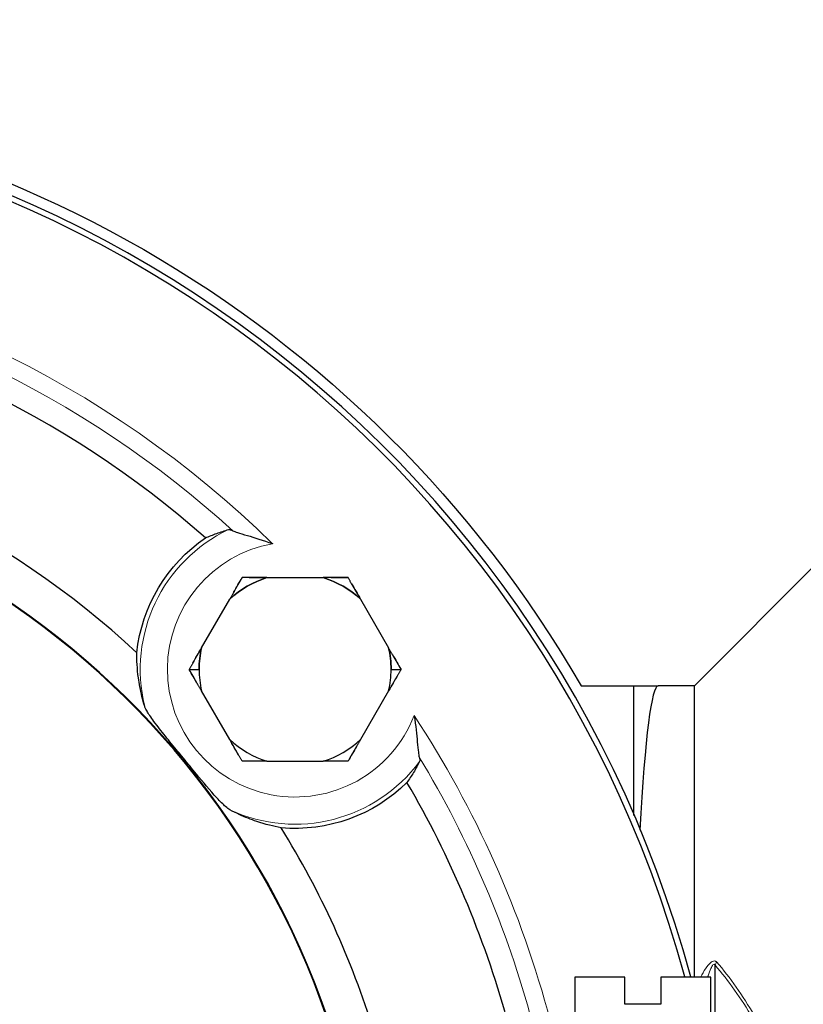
# Model space of a CAD drawing. Header units: millimetres. Extents: x 18 to 610, y -123 to 280.
# Tile 68 of 87: x 477 to 520, y -11 to 43. Entities that reach past the tile are written whole.
import ezdxf

# ---------------------------------------------------------------- set-up
doc = ezdxf.new("R2010")
doc.units = ezdxf.units.MM
doc.linetypes.add('SOLID', pattern=[0])
doc.styles.add('Arial', font='Arial.ttf', dxfattribs={"height": 5})
doc.dimstyles.get("Standard").update_dxf_attribs({"dimtxt": 5, "dimasz": 5, "dimexe": 0.18, "dimexo": 0.0625, "dimgap": 0.09, "dimtad": 0, "dimtih": 1, "dimtoh": 1, "dimdec": 4, "dimzin": 0, "dimdsep": 46, "dimtxsty": 'Arial', "dimcen": 0.09, "dimadec": 0, "dimazin": 0, "dimtfac": 1, "dimtdec": 4, "dimtofl": 0, "dimtmove": 0, "dimatfit": 3, "dimfxl": 0, "dimtolj": 1, "dimtzin": 0, "dimarcsym": 0})

# ---------------------------------------------------------------- blocks, each defined once
blk = doc.blocks.new('*D6')
at = {"color": 0, "lineweight": -2}
for p, q in [((486.476, -81.347), (396.595, 55.183)), ((414.899, 27.379), (483.727, -77.171))]:
    blk.add_line(p, q, dxfattribs=at)
at = {"color": 0}
blk.add_solid([(483.031, -77.629), (484.423, -76.712), (486.476, -81.347)], dxfattribs=at)
at = {"layer": 'Defpoints', "color": 0}
for p in [(414.899, 27.379), (486.476, -81.347)]:
    blk.add_point(p, dxfattribs=at)
at = {"color": 0, "lineweight": 9, "insert": (408.419, 46.661), "char_height": 5, "attachment_point": 5, "rotation": 303.3581, "style": 'Arial'}
blk.add_mtext('\\A1;Ø130.2', dxfattribs=at)
blk = doc.blocks.new('BlockOfViews_4')
at = {"linetype": 'SOLID', "lineweight": 30}
for p, q in [((520.938, 13.009, -39.24), (514.043, 6.103, -39.865)), ((490.438, 12.082, 15.99), (493.551, 12.082, 15.99)), ((486.829, 8.201, 15.99), (488.385, 10.897, 15.99)), ((495.604, 10.897, 15.99), (497.16, 8.201, 15.99)), ((486.144, 7.016, 15.672), (486.694, 7.016, 15.99)), ((497.294, 7.016, 15.99), (497.844, 7.016, 15.672)), ((507.787, 6.116, -9.95), (510.688, 6.116, -9.95)), ((510.688, 6.116, -9.95), (510.688, -1.049, -9.95)), ((510.688, 6.116, -9.95), (512.043, 6.116, -38.95)), ((514.043, 6.103, -39.865), (512.043, 6.116, -38.95)), ((488.385, 3.135, 15.99), (486.829, 5.831, 15.99)), ((497.16, 5.831, 15.99), (495.604, 3.135, 15.99)), ((490.438, 1.95, 15.99), (493.551, 1.95, 15.99)), ((515.185, -12.484, -9.686), (515.185, -9.329, -9.686)), ((507.448, -9.984, 60.65), (507.448, -12.484, 60.582)), ((510.198, -11.484, 64.264), (510.198, -9.984, 64.264)), ((512.198, -9.984, 64.264), (512.198, -11.484, 64.264)), ((514.947, -12.484, 60.582), (514.948, -9.984, 60.65))]:
    blk.add_line(p, q, dxfattribs=at)
at = {"linetype": 'SOLID', "lineweight": 30, "extrusion": (3.55271e-15, 0, -1)}
blk.add_arc((-450.688, -26.984, 9.95), 66, 30.10029, 149.89971, dxfattribs=at)
at = {"linetype": 'SOLID', "lineweight": 30}
for centre, radius, start, end in [((450.688, -26.984, -6.25), 65.4, 15.07441, 348.97592), ((450.688, -26.984, 11.75), 65.086, 15.14938, 348.92124), ((450.688, -26.984, 3.55), 55, 48.6121, 80.846), ((450.688, -26.984, 3.55), 47.75, 46.9947, 82.4634), ((450.688, -26.984, 11.75), 45.553, 13.7041, 175.5936), ((450.688, -26.984, 11.75), 45.519, 13.687, 175.5901), ((491.994, 7.016, 15.99), 5.3, 107.0799, 132.9201), ((491.994, 7.016, 15.99), 5.3, 47.0799, 72.9201), ((491.994, 7.016, 15.99), 5.3, 167.0799, 180), ((491.994, 7.016, 15.99), 5.3, 0, 12.9201), ((491.994, 7.016, 15.99), 5.3, 180, 192.9201), ((491.994, 7.016, 15.99), 5.3, 180, 192.9201), ((491.994, 7.016, 15.99), 5.3, 347.0799, 0), ((491.994, 7.016, 15.99), 5.3, 347.0799, 0), ((491.994, 7.016, 15.99), 5.3, 227.0799, 252.9201), ((491.994, 7.016, 15.99), 5.3, 227.0799, 252.9201), ((491.994, 7.016, 15.99), 5.3, 287.0799, 312.9201), ((491.994, 7.016, 15.99), 5.3, 287.0799, 312.9201), ((450.688, -26.984, 3.55), 55, 15.4868, 30.3041), ((450.688, -26.984, 3.55), 47.75, 17.0475, 31.9215)]:
    blk.add_arc(centre, radius, start, end, dxfattribs=at)
at = {"color": 196, "linetype": 'SOLID', "lineweight": 9}
for centre, radius, start, end in [((450.688, -26.984, 11.75), 57.285, 45.6187, 83.8395), ((491.994, 7.016, 10.302), 8.551, 115.4137, 193.8173), ((450.688, -26.984, 11.75), 57.285, 14.7757, 33.2976), ((491.994, 7.016, 10.302), 8.551, 245.099, 323.5025)]:
    blk.add_arc(centre, radius, start, end, dxfattribs=at)
at = {"color": 196, "linetype": 'SOLID', "lineweight": 9, "extrusion": (0, 0, -1)}
for centre, radius, start, end in [((-450.688, -26.984, -10.924), 56.3, 98.2658, 132.2761), ((-491.994, 7.016, -11.75), 7.051, 201.2111, 79.8727), ((-450.688, -26.984, -10.924), 56.3, 148.8077, 165.0754)]:
    blk.add_arc(centre, radius, start, end, dxfattribs=at)
at = {"linetype": 'SOLID', "lineweight": 30, "extrusion": (-2.45015e-16, 0, -1)}
for start, end in [(6.0047, 55.7629), (225.3209, 275.0791)]:
    blk.add_arc((-491.994, 7.016, -3.55), 8.786, start, end, dxfattribs=at)
at = {"linetype": 'SOLID', "lineweight": 30, "extrusion": (0, 0, -1)}
for start, end in [(47.0799, 72.9201), (107.0799, 132.9201), (0, 12.9201), (167.0799, 180)]:
    blk.add_arc((-491.994, 7.016, -15.99), 5.3, start, end, dxfattribs=at)
at = {"linetype": 'SOLID', "lineweight": 30, "extrusion": (-0.866025, 0.5, -9.51527e-13)}
blk.add_arc((-251.508, 3.738, -417.505), 12.435, 101.8388, 106.3028, dxfattribs=at)
at = {"linetype": 'SOLID', "lineweight": 30, "extrusion": (1.18332e-12, 1, -5.09917e-12)}
blk.add_arc((-492.56, 3.738, 12.082), 12.435, 75.5633, 80.1731, dxfattribs=at)
at = {"linetype": 'SOLID', "lineweight": 30, "extrusion": (-1.18332e-12, 1, -5.09917e-12)}
blk.add_arc((-491.429, 3.738, 12.082), 12.435, 101.8389, 106.3028, dxfattribs=at)
at = {"linetype": 'SOLID', "lineweight": 30, "extrusion": (0.866025, 0.5, -5.62356e-12)}
blk.add_arc((-240.487, 3.738, 434.654), 12.435, 75.5633, 80.1731, dxfattribs=at)
at = {"linetype": 'SOLID', "lineweight": 30, "extrusion": (-0.866025, 0.5, 7.44699e-12)}
blk.add_arc((-252.639, 3.738, -417.505), 12.435, 75.5632, 80.1731, dxfattribs=at)
at = {"linetype": 'SOLID', "lineweight": 30, "extrusion": (0.866025, 0.5, -1.09426e-11)}
blk.add_arc((-239.355, 3.738, 434.654), 12.435, 101.8389, 106.3028, dxfattribs=at)
at = {"linetype": 'SOLID', "lineweight": 30, "extrusion": (-0.866025, -0.5, 9.12311e-12)}
blk.add_arc((240.487, 3.738, -424.521), 12.435, 101.8389, 106.3028, dxfattribs=at)
at = {"linetype": 'SOLID', "lineweight": 30, "extrusion": (0.866025, -0.5, 8.65531e-12)}
blk.add_arc((251.508, 3.738, 427.638), 12.435, 75.5632, 80.1731, dxfattribs=at)
at = {"linetype": 'SOLID', "lineweight": 30, "extrusion": (-1, 0, 0)}
blk.add_arc((26.984, -38.95, -514.043), 33.1, 120.9173, 181.584, dxfattribs=at)
at = {"linetype": 'SOLID', "lineweight": 30, "extrusion": (-0.866025, -0.5, 2.99193e-12)}
blk.add_arc((239.355, 3.738, -424.521), 12.435, 75.5633, 80.1731, dxfattribs=at)
at = {"linetype": 'SOLID', "lineweight": 30, "extrusion": (0.866025, -0.5, -2.16781e-12)}
blk.add_arc((252.639, 3.738, 427.638), 12.435, 101.8388, 106.3028, dxfattribs=at)
at = {"linetype": 'SOLID', "lineweight": 30, "extrusion": (-1.18332e-12, -1, 5.09917e-12)}
blk.add_arc((492.56, 3.738, -1.95), 12.435, 101.8388, 106.3028, dxfattribs=at)
at = {"linetype": 'SOLID', "lineweight": 30, "extrusion": (1.18332e-12, -1, 5.09917e-12)}
blk.add_arc((491.429, 3.738, -1.95), 12.435, 75.5633, 80.1731, dxfattribs=at)
at = {"color": 196, "linetype": 'SOLID', "lineweight": 9, "extrusion": (0.415801, -0.474983, 0.775565)}
blk.add_arc((381.825, -275.113, 211.133), 0.5, 106.8589, 131.5394, dxfattribs=at)
at = {"linetype": 'SOLID', "lineweight": 30, "extrusion": (0, -1, 5.32907e-15)}
for start, end in [(105.466, 180), (0, 74.534)]:
    blk.add_arc((511.198, 60.65, 9.984), 3.75, start, end, dxfattribs=at)
at = {"linetype": 'SOLID', "lineweight": 30, "extrusion": (0.453108, 0.891456, 0)}
blk.add_arc((-463.476, -10.45, 224.174), 0.5, 37.514, 37.7054, dxfattribs=at)
at = {"linetype": 'SOLID', "lineweight": 30, "extrusion": (0, -1, 2.4869e-14)}
blk.add_arc((511.198, 60.65, 11.484), 3.75, 74.534, 105.466, dxfattribs=at)
at = {"linetype": 'SOLID', "lineweight": 30, "extrusion": (0.998909, -9.11236e-18, 0.046694)}
blk.add_ellipse((512.043, -26.984, -38.95), major_axis=(1.547, 0, -33.1), ratio=0.998909, start_param=1.570796, end_param=2.279874, dxfattribs=at)
at = {"linetype": 'SOLID', "lineweight": 30}
for points, knots in [([(487.051, 14.28, 3.55), (487.244, 14.365, 4.637), (487.453, 14.45, 5.784), (487.885, 14.606, 8.075), (488.108, 14.678, 9.219), (488.325, 14.739, 10.302)], [0.996678, 0.996678, 0.996678, 0.996678, 4.184941, 4.184941, 7.370096, 7.370096, 7.370096, 7.370096]), ([(488.325, 14.739, 10.302), (488.347, 14.745, 10.411), (488.378, 14.743, 10.518), (488.457, 14.721, 10.727), (488.506, 14.701, 10.828), (488.561, 14.673, 10.924)], [0, 0, 0, 0, 0.3334746, 0.3334746, 0.6740164, 0.6740164, 0.6740164, 0.6740164]), ([(488.561, 14.673, 10.924), (488.624, 14.642, 11.032), (488.711, 14.61, 11.127), (488.952, 14.53, 11.329), (489.139, 14.475, 11.436), (489.744, 14.296, 11.668), (490.217, 14.154, 11.749), (490.745, 13.961, 11.75), (490.75, 13.959, 11.75), (490.754, 13.958, 11.75)], [-3.3142, -3.3142, -3.3142, -3.3142, -2.655402, -2.655402, -1.671437, -1.671437, 0, 0, 0.015079, 0.015079, 0.015079, 0.015079]), ([(489.069, 12.082, 15.672), (489.058, 12.062, 15.679), (489.046, 12.041, 15.686), (489.022, 12, 15.7), (489.01, 11.98, 15.706), (488.986, 11.938, 15.719), (488.974, 11.918, 15.726), (488.951, 11.877, 15.739), (488.939, 11.856, 15.745), (488.915, 11.815, 15.758), (488.903, 11.794, 15.764), (488.879, 11.753, 15.777), (488.867, 11.732, 15.783), (488.843, 11.691, 15.795), (488.831, 11.67, 15.801), (488.807, 11.628, 15.813), (488.795, 11.608, 15.819), (488.771, 11.566, 15.831), (488.759, 11.545, 15.836), (488.735, 11.504, 15.848), (488.723, 11.483, 15.853), (488.699, 11.441, 15.865), (488.687, 11.421, 15.87), (488.663, 11.379, 15.881), (488.651, 11.358, 15.886), (488.627, 11.316, 15.897), (488.615, 11.296, 15.902), (488.591, 11.254, 15.912), (488.579, 11.233, 15.917), (488.555, 11.191, 15.927), (488.543, 11.17, 15.932), (488.518, 11.128, 15.941), (488.506, 11.107, 15.946), (488.482, 11.065, 15.955), (488.47, 11.044, 15.96), (488.446, 11.002, 15.969), (488.434, 10.981, 15.973), (488.409, 10.939, 15.982), (488.397, 10.918, 15.986), (488.385, 10.897, 15.99)], [0, 0, 0, 0, 0.042359, 0.042359, 0.0847181, 0.0847181, 0.1270771, 0.1270771, 0.1694361, 0.1694361, 0.2117951, 0.2117951, 0.2541542, 0.2541542, 0.2965132, 0.2965132, 0.3388722, 0.3388722, 0.3812312, 0.3812312, 0.4235903, 0.4235903, 0.4659493, 0.4659493, 0.5083083, 0.5083083, 0.5506673, 0.5506673, 0.5930264, 0.5930264, 0.6353854, 0.6353854, 0.6777444, 0.6777444, 0.7201034, 0.7201034, 0.7624625, 0.7624625, 0.8048215, 0.8048215, 0.8048215, 0.8048215]), ([(490.438, 12.082, 15.99), (490.413, 12.082, 15.986), (490.389, 12.082, 15.982), (490.341, 12.082, 15.973), (490.316, 12.082, 15.969), (490.268, 12.082, 15.96), (490.244, 12.082, 15.955), (490.195, 12.082, 15.946), (490.171, 12.082, 15.941), (490.123, 12.082, 15.932), (490.099, 12.082, 15.927), (490.05, 12.082, 15.917), (490.026, 12.082, 15.912), (489.978, 12.082, 15.902), (489.954, 12.082, 15.897), (489.906, 12.082, 15.886), (489.882, 12.082, 15.881), (489.834, 12.082, 15.87), (489.81, 12.082, 15.864), (489.761, 12.082, 15.853), (489.737, 12.082, 15.848), (489.689, 12.082, 15.836), (489.665, 12.082, 15.831), (489.618, 12.082, 15.819), (489.594, 12.082, 15.813), (489.546, 12.082, 15.801), (489.522, 12.082, 15.795), (489.474, 12.082, 15.783), (489.45, 12.082, 15.777), (489.402, 12.082, 15.764), (489.378, 12.082, 15.758), (489.331, 12.082, 15.745), (489.307, 12.082, 15.739), (489.259, 12.082, 15.726), (489.236, 12.082, 15.719), (489.188, 12.082, 15.706), (489.164, 12.082, 15.7), (489.117, 12.082, 15.686), (489.093, 12.082, 15.679), (489.069, 12.082, 15.672)], [0, 0, 0, 0, 0.0280098, 0.0280098, 0.0560196, 0.0560196, 0.0840294, 0.0840294, 0.1120392, 0.1120392, 0.1400489, 0.1400489, 0.1680587, 0.1680587, 0.1960685, 0.1960685, 0.2240783, 0.2240783, 0.2520881, 0.2520881, 0.2800979, 0.2800979, 0.3081077, 0.3081077, 0.3361175, 0.3361175, 0.3641273, 0.3641273, 0.3921371, 0.3921371, 0.4201468, 0.4201468, 0.4481566, 0.4481566, 0.4761664, 0.4761664, 0.5041762, 0.5041762, 0.532186, 0.532186, 0.532186, 0.532186]), ([(494.919, 12.082, 15.672), (494.896, 12.082, 15.679), (494.872, 12.082, 15.686), (494.825, 12.082, 15.7), (494.801, 12.082, 15.706), (494.753, 12.082, 15.719), (494.729, 12.082, 15.726), (494.682, 12.082, 15.739), (494.658, 12.082, 15.745), (494.61, 12.082, 15.758), (494.586, 12.082, 15.764), (494.539, 12.082, 15.777), (494.515, 12.082, 15.783), (494.467, 12.082, 15.795), (494.443, 12.082, 15.801), (494.395, 12.082, 15.813), (494.371, 12.082, 15.819), (494.323, 12.082, 15.831), (494.299, 12.082, 15.836), (494.251, 12.082, 15.848), (494.227, 12.082, 15.853), (494.179, 12.082, 15.864), (494.155, 12.082, 15.87), (494.107, 12.082, 15.881), (494.083, 12.082, 15.886), (494.035, 12.082, 15.897), (494.011, 12.082, 15.902), (493.963, 12.082, 15.912), (493.938, 12.082, 15.917), (493.89, 12.082, 15.927), (493.866, 12.082, 15.932), (493.818, 12.082, 15.941), (493.794, 12.082, 15.946), (493.745, 12.082, 15.955), (493.721, 12.082, 15.96), (493.672, 12.082, 15.969), (493.648, 12.082, 15.973), (493.6, 12.082, 15.982), (493.575, 12.082, 15.986), (493.551, 12.082, 15.99)], [0, 0, 0, 0, 0.0423631, 0.0423631, 0.0847261, 0.0847261, 0.1270892, 0.1270892, 0.1694523, 0.1694523, 0.2118154, 0.2118154, 0.2541784, 0.2541784, 0.2965415, 0.2965415, 0.3389046, 0.3389046, 0.3812676, 0.3812676, 0.4236307, 0.4236307, 0.4659938, 0.4659938, 0.5083568, 0.5083568, 0.5507199, 0.5507199, 0.593083, 0.593083, 0.6354461, 0.6354461, 0.6778091, 0.6778091, 0.7201722, 0.7201722, 0.7625353, 0.7625353, 0.8048983, 0.8048983, 0.8048983, 0.8048983]), ([(495.604, 10.897, 15.99), (495.591, 10.918, 15.986), (495.579, 10.939, 15.982), (495.555, 10.981, 15.973), (495.543, 11.002, 15.969), (495.519, 11.044, 15.96), (495.507, 11.065, 15.955), (495.482, 11.107, 15.946), (495.47, 11.128, 15.941), (495.446, 11.17, 15.932), (495.434, 11.191, 15.927), (495.41, 11.233, 15.917), (495.398, 11.254, 15.912), (495.374, 11.296, 15.902), (495.362, 11.316, 15.897), (495.338, 11.358, 15.886), (495.326, 11.379, 15.881), (495.302, 11.421, 15.87), (495.29, 11.441, 15.864), (495.266, 11.483, 15.853), (495.254, 11.504, 15.848), (495.23, 11.545, 15.836), (495.218, 11.566, 15.831), (495.194, 11.608, 15.819), (495.182, 11.628, 15.813), (495.158, 11.67, 15.801), (495.146, 11.691, 15.795), (495.122, 11.732, 15.783), (495.11, 11.753, 15.777), (495.086, 11.794, 15.764), (495.074, 11.815, 15.758), (495.05, 11.856, 15.745), (495.038, 11.877, 15.739), (495.014, 11.918, 15.726), (495.002, 11.938, 15.719), (494.979, 11.98, 15.706), (494.967, 12, 15.7), (494.943, 12.041, 15.686), (494.931, 12.062, 15.679), (494.919, 12.082, 15.672)], [0, 0, 0, 0, 0.0280135, 0.0280135, 0.056027, 0.056027, 0.0840405, 0.0840405, 0.112054, 0.112054, 0.1400675, 0.1400675, 0.1680811, 0.1680811, 0.1960946, 0.1960946, 0.2241081, 0.2241081, 0.2521216, 0.2521216, 0.2801351, 0.2801351, 0.3081486, 0.3081486, 0.3361621, 0.3361621, 0.3641756, 0.3641756, 0.3921891, 0.3921891, 0.4202026, 0.4202026, 0.4482162, 0.4482162, 0.4762297, 0.4762297, 0.5042432, 0.5042432, 0.5322567, 0.5322567, 0.5322567, 0.5322567]), ([(486.829, 8.201, 15.99), (486.816, 8.18, 15.986), (486.804, 8.159, 15.982), (486.78, 8.117, 15.973), (486.768, 8.096, 15.969), (486.744, 8.054, 15.96), (486.731, 8.033, 15.955), (486.707, 7.991, 15.946), (486.695, 7.97, 15.941), (486.671, 7.928, 15.932), (486.659, 7.907, 15.927), (486.635, 7.866, 15.917), (486.623, 7.845, 15.912), (486.599, 7.803, 15.902), (486.587, 7.782, 15.897), (486.562, 7.74, 15.886), (486.55, 7.72, 15.881), (486.526, 7.678, 15.87), (486.514, 7.657, 15.864), (486.49, 7.615, 15.853), (486.478, 7.595, 15.848), (486.454, 7.553, 15.836), (486.442, 7.532, 15.831), (486.418, 7.491, 15.819), (486.406, 7.47, 15.813), (486.382, 7.429, 15.801), (486.37, 7.408, 15.795), (486.347, 7.367, 15.783), (486.335, 7.346, 15.777), (486.311, 7.304, 15.764), (486.299, 7.284, 15.758), (486.275, 7.242, 15.745), (486.263, 7.222, 15.739), (486.239, 7.181, 15.726), (486.227, 7.16, 15.719), (486.204, 7.119, 15.706), (486.192, 7.098, 15.7), (486.168, 7.057, 15.686), (486.156, 7.037, 15.679), (486.144, 7.016, 15.672)], [0, 0, 0, 0, 0.0280169, 0.0280169, 0.0560337, 0.0560337, 0.0840506, 0.0840506, 0.1120674, 0.1120674, 0.1400843, 0.1400843, 0.1681012, 0.1681012, 0.196118, 0.196118, 0.2241349, 0.2241349, 0.2521517, 0.2521517, 0.2801686, 0.2801686, 0.3081855, 0.3081855, 0.3362023, 0.3362023, 0.3642192, 0.3642192, 0.392236, 0.392236, 0.4202529, 0.4202529, 0.4482698, 0.4482698, 0.4762866, 0.4762866, 0.5043035, 0.5043035, 0.5323203, 0.5323203, 0.5323203, 0.5323203]), ([(497.844, 7.016, 15.672), (497.833, 7.037, 15.679), (497.821, 7.057, 15.686), (497.797, 7.098, 15.7), (497.785, 7.119, 15.706), (497.761, 7.16, 15.719), (497.749, 7.181, 15.726), (497.726, 7.222, 15.739), (497.714, 7.243, 15.745), (497.69, 7.284, 15.758), (497.678, 7.304, 15.764), (497.654, 7.346, 15.777), (497.642, 7.367, 15.783), (497.618, 7.408, 15.795), (497.606, 7.429, 15.801), (497.582, 7.47, 15.813), (497.57, 7.491, 15.819), (497.546, 7.532, 15.831), (497.534, 7.553, 15.836), (497.51, 7.595, 15.848), (497.498, 7.616, 15.853), (497.474, 7.657, 15.864), (497.462, 7.678, 15.87), (497.438, 7.72, 15.881), (497.426, 7.74, 15.886), (497.402, 7.782, 15.897), (497.39, 7.803, 15.902), (497.366, 7.845, 15.912), (497.354, 7.866, 15.917), (497.33, 7.907, 15.927), (497.318, 7.928, 15.932), (497.294, 7.97, 15.941), (497.281, 7.991, 15.946), (497.257, 8.033, 15.955), (497.245, 8.054, 15.96), (497.221, 8.096, 15.969), (497.209, 8.117, 15.973), (497.185, 8.159, 15.982), (497.172, 8.18, 15.986), (497.16, 8.201, 15.99)], [0, 0, 0, 0, 0.0423557, 0.0423557, 0.0847113, 0.0847113, 0.127067, 0.127067, 0.1694227, 0.1694227, 0.2117784, 0.2117784, 0.254134, 0.254134, 0.2964897, 0.2964897, 0.3388454, 0.3388454, 0.3812011, 0.3812011, 0.4235567, 0.4235567, 0.4659124, 0.4659124, 0.5082681, 0.5082681, 0.5506237, 0.5506237, 0.5929794, 0.5929794, 0.6353351, 0.6353351, 0.6776908, 0.6776908, 0.7200464, 0.7200464, 0.7624021, 0.7624021, 0.8047578, 0.8047578, 0.8047578, 0.8047578]), ([(483.691, 4.974, 10.302), (483.634, 5.16, 9.973), (483.584, 5.341, 9.634), (483.45, 5.881, 8.571), (483.387, 6.225, 7.823), (483.275, 7.057, 5.892), (483.253, 7.519, 4.694), (483.256, 7.935, 3.55)], [1.168477, 1.168477, 1.168477, 1.168477, 2.276586, 2.276586, 4.553172, 4.553172, 8.066053, 8.066053, 8.066053, 8.066053]), ([(486.829, 5.831, 15.99), (486.816, 5.852, 15.986), (486.804, 5.873, 15.982), (486.78, 5.915, 15.973), (486.768, 5.936, 15.969), (486.744, 5.978, 15.96), (486.731, 5.999, 15.955), (486.707, 6.041, 15.946), (486.695, 6.062, 15.941), (486.671, 6.104, 15.932), (486.659, 6.125, 15.927), (486.635, 6.167, 15.917), (486.623, 6.188, 15.912), (486.599, 6.229, 15.902), (486.587, 6.25, 15.897), (486.562, 6.292, 15.886), (486.55, 6.313, 15.881), (486.526, 6.354, 15.87), (486.514, 6.375, 15.864), (486.49, 6.417, 15.853), (486.478, 6.438, 15.848), (486.454, 6.479, 15.836), (486.442, 6.5, 15.831), (486.418, 6.541, 15.819), (486.406, 6.562, 15.813), (486.382, 6.604, 15.801), (486.37, 6.624, 15.795), (486.347, 6.666, 15.783), (486.335, 6.686, 15.777), (486.311, 6.728, 15.764), (486.299, 6.748, 15.758), (486.275, 6.79, 15.745), (486.263, 6.81, 15.739), (486.239, 6.852, 15.726), (486.227, 6.872, 15.719), (486.204, 6.913, 15.706), (486.192, 6.934, 15.7), (486.168, 6.975, 15.686), (486.156, 6.996, 15.679), (486.144, 7.016, 15.672)], [0, 0, 0, 0, 0.0280169, 0.0280169, 0.0560337, 0.0560337, 0.0840506, 0.0840506, 0.1120674, 0.1120674, 0.1400843, 0.1400843, 0.1681012, 0.1681012, 0.196118, 0.196118, 0.2241349, 0.2241349, 0.2521517, 0.2521517, 0.2801686, 0.2801686, 0.3081855, 0.3081855, 0.3362023, 0.3362023, 0.3642192, 0.3642192, 0.392236, 0.392236, 0.4202529, 0.4202529, 0.4482698, 0.4482698, 0.4762866, 0.4762866, 0.5043035, 0.5043035, 0.5323203, 0.5323203, 0.5323203, 0.5323203]), ([(497.844, 7.016, 15.672), (497.833, 6.996, 15.679), (497.821, 6.975, 15.686), (497.797, 6.934, 15.7), (497.785, 6.913, 15.706), (497.761, 6.872, 15.719), (497.749, 6.852, 15.726), (497.726, 6.81, 15.739), (497.714, 6.79, 15.745), (497.69, 6.748, 15.758), (497.678, 6.728, 15.764), (497.654, 6.686, 15.777), (497.642, 6.666, 15.783), (497.618, 6.624, 15.795), (497.606, 6.604, 15.801), (497.582, 6.562, 15.813), (497.57, 6.541, 15.819), (497.546, 6.5, 15.831), (497.534, 6.479, 15.836), (497.51, 6.438, 15.848), (497.498, 6.417, 15.853), (497.474, 6.375, 15.864), (497.462, 6.354, 15.87), (497.438, 6.313, 15.881), (497.426, 6.292, 15.886), (497.402, 6.25, 15.897), (497.39, 6.229, 15.902), (497.366, 6.187, 15.912), (497.354, 6.167, 15.917), (497.33, 6.125, 15.927), (497.318, 6.104, 15.932), (497.294, 6.062, 15.941), (497.281, 6.041, 15.946), (497.257, 5.999, 15.955), (497.245, 5.978, 15.96), (497.221, 5.936, 15.969), (497.209, 5.915, 15.973), (497.185, 5.873, 15.982), (497.172, 5.852, 15.986), (497.16, 5.831, 15.99)], [0, 0, 0, 0, 0.0423557, 0.0423557, 0.0847113, 0.0847113, 0.127067, 0.127067, 0.1694227, 0.1694227, 0.2117784, 0.2117784, 0.254134, 0.254134, 0.2964897, 0.2964897, 0.3388454, 0.3388454, 0.3812011, 0.3812011, 0.4235567, 0.4235567, 0.4659124, 0.4659124, 0.5082681, 0.5082681, 0.5506237, 0.5506237, 0.5929794, 0.5929794, 0.6353351, 0.6353351, 0.6776908, 0.6776908, 0.7200464, 0.7200464, 0.7624021, 0.7624021, 0.8047578, 0.8047578, 0.8047578, 0.8047578]), ([(488.394, -0.74, 10.302), (488.325, -0.702, 10.435), (488.242, -0.638, 10.553), (488.028, -0.452, 10.803), (487.868, -0.293, 10.947), (487.309, 0.316, 11.296), (486.91, 0.797, 11.405), (486.429, 1.378, 11.473), (486.311, 1.521, 11.485), (486.13, 1.741, 11.496), (486.066, 1.818, 11.498), (485.95, 1.96, 11.5), (485.897, 2.024, 11.501), (485.783, 2.162, 11.499), (485.723, 2.236, 11.497), (485.56, 2.434, 11.489), (485.457, 2.559, 11.48), (485.236, 2.829, 11.452), (485.115, 2.976, 11.432), (484.777, 3.392, 11.355), (484.554, 3.672, 11.28), (484.137, 4.218, 11.044), (483.989, 4.431, 10.902), (483.838, 4.671, 10.693), (483.795, 4.745, 10.618), (483.73, 4.872, 10.464), (483.706, 4.927, 10.386), (483.691, 4.974, 10.302)], [0, 0, 0, 0, 0.463384, 0.463384, 1.12887, 1.12887, 2.310299, 2.310299, 2.689403, 2.689403, 2.896978, 2.896978, 3.068045, 3.068045, 3.26456, 3.26456, 3.596541, 3.596541, 3.986816, 3.986816, 4.713108, 4.713108, 5.482845, 5.482845, 5.847384, 5.847384, 6.161059, 6.161059, 6.161059, 6.161059]), ([(498.568, 4.465, 11.75), (498.569, 4.46, 11.75), (498.57, 4.455, 11.75), (498.657, 3.9, 11.749), (498.706, 3.409, 11.668), (498.765, 2.78, 11.436), (498.783, 2.586, 11.329), (498.815, 2.334, 11.127), (498.83, 2.243, 11.032), (498.849, 2.175, 10.924)], [-1.965118, -1.965118, -1.965118, -1.965118, -1.956218, -1.956218, -0.969671, -0.969671, -0.388896, -0.388896, -0.000048, -0.000048, -0.000048, -0.000048]), ([(489.069, 1.95, 15.672), (489.058, 1.97, 15.679), (489.046, 1.991, 15.686), (489.022, 2.032, 15.7), (489.01, 2.053, 15.706), (488.986, 2.094, 15.719), (488.974, 2.114, 15.726), (488.951, 2.156, 15.739), (488.939, 2.176, 15.745), (488.915, 2.218, 15.758), (488.903, 2.238, 15.764), (488.879, 2.28, 15.777), (488.867, 2.3, 15.783), (488.843, 2.342, 15.795), (488.831, 2.362, 15.801), (488.807, 2.404, 15.813), (488.795, 2.425, 15.819), (488.771, 2.466, 15.831), (488.759, 2.487, 15.836), (488.735, 2.528, 15.848), (488.723, 2.549, 15.853), (488.699, 2.591, 15.865), (488.687, 2.612, 15.87), (488.663, 2.653, 15.881), (488.651, 2.674, 15.886), (488.627, 2.716, 15.897), (488.615, 2.737, 15.902), (488.591, 2.778, 15.912), (488.579, 2.799, 15.917), (488.555, 2.841, 15.927), (488.543, 2.862, 15.932), (488.518, 2.904, 15.941), (488.506, 2.925, 15.946), (488.482, 2.967, 15.955), (488.47, 2.988, 15.96), (488.446, 3.03, 15.969), (488.434, 3.051, 15.973), (488.409, 3.093, 15.982), (488.397, 3.114, 15.986), (488.385, 3.135, 15.99)], [0, 0, 0, 0, 0.042359, 0.042359, 0.0847181, 0.0847181, 0.1270771, 0.1270771, 0.1694361, 0.1694361, 0.2117951, 0.2117951, 0.2541542, 0.2541542, 0.2965132, 0.2965132, 0.3388722, 0.3388722, 0.3812312, 0.3812312, 0.4235903, 0.4235903, 0.4659493, 0.4659493, 0.5083083, 0.5083083, 0.5506673, 0.5506673, 0.5930264, 0.5930264, 0.6353854, 0.6353854, 0.6777444, 0.6777444, 0.7201034, 0.7201034, 0.7624625, 0.7624625, 0.8048215, 0.8048215, 0.8048215, 0.8048215]), ([(495.604, 3.135, 15.99), (495.591, 3.114, 15.986), (495.579, 3.093, 15.982), (495.555, 3.051, 15.973), (495.543, 3.03, 15.969), (495.519, 2.988, 15.96), (495.507, 2.967, 15.955), (495.482, 2.925, 15.946), (495.47, 2.904, 15.941), (495.446, 2.862, 15.932), (495.434, 2.841, 15.927), (495.41, 2.799, 15.917), (495.398, 2.778, 15.912), (495.374, 2.737, 15.902), (495.362, 2.716, 15.897), (495.338, 2.674, 15.886), (495.326, 2.653, 15.881), (495.302, 2.612, 15.87), (495.29, 2.591, 15.864), (495.266, 2.549, 15.853), (495.254, 2.528, 15.848), (495.23, 2.487, 15.836), (495.218, 2.466, 15.831), (495.194, 2.425, 15.819), (495.182, 2.404, 15.813), (495.158, 2.362, 15.801), (495.146, 2.342, 15.795), (495.122, 2.3, 15.783), (495.11, 2.28, 15.777), (495.086, 2.238, 15.764), (495.074, 2.218, 15.758), (495.05, 2.176, 15.745), (495.038, 2.156, 15.739), (495.014, 2.114, 15.726), (495.002, 2.094, 15.719), (494.979, 2.053, 15.706), (494.967, 2.032, 15.7), (494.943, 1.991, 15.686), (494.931, 1.97, 15.679), (494.919, 1.95, 15.672)], [0, 0, 0, 0, 0.0280135, 0.0280135, 0.056027, 0.056027, 0.0840405, 0.0840405, 0.112054, 0.112054, 0.1400675, 0.1400675, 0.1680811, 0.1680811, 0.1960946, 0.1960946, 0.2241081, 0.2241081, 0.2521216, 0.2521216, 0.2801351, 0.2801351, 0.3081486, 0.3081486, 0.3361621, 0.3361621, 0.3641756, 0.3641756, 0.3921891, 0.3921891, 0.4202026, 0.4202026, 0.4482162, 0.4482162, 0.4762297, 0.4762297, 0.5042432, 0.5042432, 0.5322567, 0.5322567, 0.5322567, 0.5322567]), ([(490.438, 1.95, 15.99), (490.413, 1.95, 15.986), (490.389, 1.95, 15.982), (490.341, 1.95, 15.973), (490.316, 1.95, 15.969), (490.268, 1.95, 15.96), (490.244, 1.95, 15.955), (490.195, 1.95, 15.946), (490.171, 1.95, 15.941), (490.123, 1.95, 15.932), (490.099, 1.95, 15.927), (490.05, 1.95, 15.917), (490.026, 1.95, 15.912), (489.978, 1.95, 15.902), (489.954, 1.95, 15.897), (489.906, 1.95, 15.886), (489.882, 1.95, 15.881), (489.834, 1.95, 15.87), (489.81, 1.95, 15.864), (489.761, 1.95, 15.853), (489.737, 1.95, 15.848), (489.689, 1.95, 15.836), (489.665, 1.95, 15.831), (489.618, 1.95, 15.819), (489.594, 1.95, 15.813), (489.546, 1.95, 15.801), (489.522, 1.95, 15.795), (489.474, 1.95, 15.783), (489.45, 1.95, 15.777), (489.402, 1.95, 15.764), (489.378, 1.95, 15.758), (489.331, 1.95, 15.745), (489.307, 1.95, 15.739), (489.259, 1.95, 15.726), (489.236, 1.95, 15.719), (489.188, 1.95, 15.706), (489.164, 1.95, 15.7), (489.117, 1.95, 15.686), (489.093, 1.95, 15.679), (489.069, 1.95, 15.672)], [0, 0, 0, 0, 0.0280098, 0.0280098, 0.0560196, 0.0560196, 0.0840294, 0.0840294, 0.1120392, 0.1120392, 0.1400489, 0.1400489, 0.1680587, 0.1680587, 0.1960685, 0.1960685, 0.2240783, 0.2240783, 0.2520881, 0.2520881, 0.2800979, 0.2800979, 0.3081077, 0.3081077, 0.3361175, 0.3361175, 0.3641273, 0.3641273, 0.3921371, 0.3921371, 0.4201468, 0.4201468, 0.4481566, 0.4481566, 0.4761664, 0.4761664, 0.5041762, 0.5041762, 0.532186, 0.532186, 0.532186, 0.532186]), ([(494.919, 1.95, 15.672), (494.896, 1.95, 15.679), (494.872, 1.95, 15.686), (494.825, 1.95, 15.7), (494.801, 1.95, 15.706), (494.753, 1.95, 15.719), (494.729, 1.95, 15.726), (494.682, 1.95, 15.739), (494.658, 1.95, 15.745), (494.61, 1.95, 15.758), (494.586, 1.95, 15.764), (494.539, 1.95, 15.777), (494.515, 1.95, 15.783), (494.467, 1.95, 15.795), (494.443, 1.95, 15.801), (494.395, 1.95, 15.813), (494.371, 1.95, 15.819), (494.323, 1.95, 15.831), (494.299, 1.95, 15.836), (494.251, 1.95, 15.848), (494.227, 1.95, 15.853), (494.179, 1.95, 15.864), (494.155, 1.95, 15.87), (494.107, 1.95, 15.881), (494.083, 1.95, 15.886), (494.035, 1.95, 15.897), (494.011, 1.95, 15.902), (493.963, 1.95, 15.912), (493.938, 1.95, 15.917), (493.89, 1.95, 15.927), (493.866, 1.95, 15.932), (493.818, 1.95, 15.941), (493.794, 1.95, 15.946), (493.745, 1.95, 15.955), (493.721, 1.95, 15.96), (493.672, 1.95, 15.969), (493.648, 1.95, 15.973), (493.6, 1.95, 15.982), (493.575, 1.95, 15.986), (493.551, 1.95, 15.99)], [0, 0, 0, 0, 0.0423631, 0.0423631, 0.0847261, 0.0847261, 0.1270892, 0.1270892, 0.1694523, 0.1694523, 0.2118154, 0.2118154, 0.2541784, 0.2541784, 0.2965415, 0.2965415, 0.3389046, 0.3389046, 0.3812676, 0.3812676, 0.4236307, 0.4236307, 0.4659938, 0.4659938, 0.5083568, 0.5083568, 0.5507199, 0.5507199, 0.593083, 0.593083, 0.6354461, 0.6354461, 0.6778091, 0.6778091, 0.7201722, 0.7201722, 0.7625353, 0.7625353, 0.8048983, 0.8048983, 0.8048983, 0.8048983]), ([(498.868, 1.93, 10.302), (498.766, 1.729, 9.219), (498.653, 1.524, 8.075), (498.417, 1.131, 5.784), (498.293, 0.941, 4.637), (498.172, 0.769, 3.55)], [0.999786, 0.999786, 0.999786, 0.999786, 4.184941, 4.184941, 7.373204, 7.373204, 7.373204, 7.373204]), ([(498.849, 2.175, 10.924), (498.865, 2.115, 10.828), (498.875, 2.064, 10.727), (498.882, 1.982, 10.518), (498.878, 1.951, 10.411), (498.868, 1.93, 10.302)], [0.000001, 0.000001, 0.000001, 0.000001, 0.3407237, 0.3407237, 0.6743841, 0.6743841, 0.6743841, 0.6743841]), ([(491.217, -1.736, 3.55), (490.808, -1.659, 4.694), (490.358, -1.548, 5.892), (489.563, -1.278, 7.823), (489.238, -1.15, 8.571), (488.734, -0.916, 9.634), (488.566, -0.832, 9.973), (488.394, -0.74, 10.302)], [1.040291, 1.040291, 1.040291, 1.040291, 4.553172, 4.553172, 6.829758, 6.829758, 7.937867, 7.937867, 7.937867, 7.937867]), ([(514.792, -9.984, -9.948), (514.798, -9.962, -9.947), (514.804, -9.94, -9.946), (514.811, -9.917, -9.946), (514.811, -9.914, -9.945), (514.812, -9.912, -9.945)], [-1.31024269, -1.31024269, -1.31024269, -1.31024269, -1.23577707, -1.23577707, -1.22860147, -1.22860147, -1.22860147, -1.22860147])]:
    blk.add_open_spline(points, degree=3, knots=knots, dxfattribs=at)
at = {"color": 196, "linetype": 'SOLID', "lineweight": 9}
for points, knots in [([(515.272, -9.145, -9.62), (515.261, -9.132, -9.641), (515.249, -9.121, -9.662), (515.214, -9.098, -9.716), (515.19, -9.089, -9.75), (515.121, -9.083, -9.835), (515.073, -9.098, -9.882), (514.95, -9.168, -9.984), (514.877, -9.24, -10.026), (514.703, -9.442, -10.105), (514.609, -9.587, -10.127), (514.476, -9.818, -10.144), (514.432, -9.901, -10.146), (514.39, -9.983, -10.146)], [0, 0, 0, 0, 0.078166, 0.078166, 0.203232, 0.203232, 0.403338, 0.403338, 0.723507, 0.723507, 1.235777, 1.235777, 1.512126, 1.512126, 1.512126, 1.512126]), ([(518.502, -14.394, -3.564), (518.148, -13.586, -4.227), (517.76, -12.815, -4.954), (516.716, -11.002, -6.912), (516.021, -10.014, -8.215), (515.272, -9.145, -9.62)], [0.6086726, 0.6086726, 0.6086726, 0.6086726, 0.7426446, 0.7426446, 0.9431501, 0.9431501, 0.9431501, 0.9431501]), ([(514.812, -9.912, -9.945), (514.855, -9.766, -9.939), (514.901, -9.624, -9.928), (514.987, -9.425, -9.888), (515.024, -9.354, -9.867), (515.085, -9.283, -9.817), (515.109, -9.268, -9.793), (515.144, -9.274, -9.751), (515.156, -9.282, -9.734), (515.173, -9.305, -9.707), (515.179, -9.316, -9.696), (515.185, -9.329, -9.686)], [-1.228601, -1.228601, -1.228601, -1.228601, -0.723507, -0.723507, -0.403338, -0.403338, -0.203232, -0.203232, -0.078166, -0.078166, 0, 0, 0, 0]), ([(515.185, -9.329, -9.686), (515.934, -10.185, -8.288), (516.629, -11.16, -6.993), (517.668, -12.943, -5.054), (518.052, -13.695, -4.338), (518.402, -14.484, -3.685)], [-0.9431502, -0.9431502, -0.9431502, -0.9431502, -0.7426446, -0.7426446, -0.6102613, -0.6102613, -0.6102613, -0.6102613])]:
    blk.add_open_spline(points, degree=3, knots=knots, dxfattribs=at)
at = {"linetype": 'SOLID', "lineweight": 30}
blk.add_open_spline([(514.39, -9.983, -10.146), (514.39, -9.984, -10.146), (514.39, -9.984, -10.146), (514.39, -9.984, -10.146)], degree=3, dxfattribs=at)

msp = doc.modelspace()

# ---------------------------------------------------------------- block references
msp.add_blockref('BlockOfViews_4', (0, 0))

# ---------------------------------------------------------------- dimensions: what is measured, and where the dimension line sits
at = {"lineweight": 9}
dim = msp.add_diameter_dim_2p(p1=(414.899, 27.379), p2=(486.476, -81.347), dimstyle='Standard', override={"dimtxt": 5, "dimasz": 5, "dimexe": 1.4, "dimexo": 0, "dimgap": 2.5, "dimtad": 1, "dimtih": 0, "dimtoh": 0, "dimdec": 1, "dimlfac": 1, "dimpost": '״<>', "dimse1": 0, "dimse2": 0, "dimtofl": 1}, dxfattribs=at)
dim.commit()
dim.dimension.update_dxf_attribs({"geometry": '*D6', "text_midpoint": (404.084, 43.807), "dimtype": 163})

doc.saveas('drawing.dxf')
